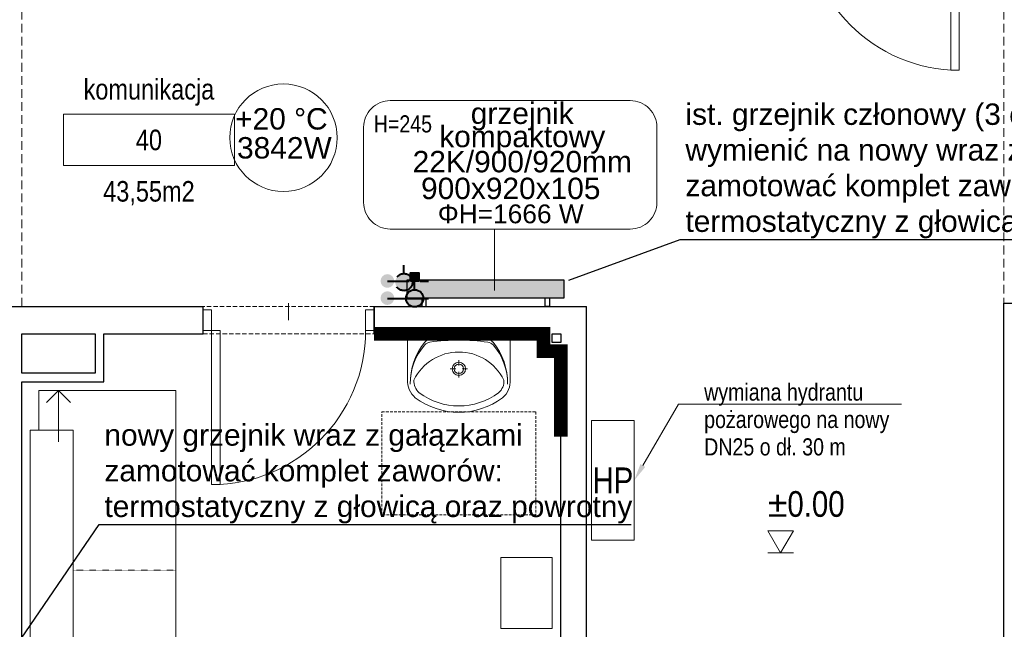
# Model space of a CAD drawing. Header units: millimetres. Extents: x 58673 to 77132, y 78327 to 116111.
# Tile 46 of 61: x 71077 to 71653, y 91082 to 91438. Entities that reach past the tile are written whole.
import ezdxf
from ezdxf import colors
from ezdxf.entities.mleader import LeaderData, LeaderLine
from ezdxf.enums import TextEntityAlignment as Align
from ezdxf.lldxf.tags import DXFTag
from ezdxf.math import Vec2, Vec3

# ---------------------------------------------------------------- set-up
doc = ezdxf.new("R2010")
doc.units = ezdxf.units.MM
doc.header["$MEASUREMENT"] = 0
for name, pattern in [('_xref_ACAD-LSN_dyspozytornia_PW_rzuty_14$0$DASHED', [19.05, 12.7, -6.35]), ('_xref_ACAD-LSN_dyspozytornia_PW_rzuty_14$0$HIDDEN', [0.375, 0.25, -0.125]), ('_xref_ACAD-LSN_dyspozytornia_PW_rzuty_14$0$HIDDEN2', [4.7625, 3.175, -1.5875]), ('DASHED', [19.05, 12.7, -6.35])]:
    doc.linetypes.add(name, pattern=pattern)
doc.layers.get('0').update_dxf_attribs({"lineweight": 9})
doc.layers.get('Defpoints').update_dxf_attribs({"lineweight": 9})
for name, color, linetype, lineweight in [('_xref_ACAD-LSN_dyspozytornia_PW_rzuty_14$0$A drzwi płytowe', 250, 'Continuous', 9), ('_xref_ACAD-LSN_dyspozytornia_PW_rzuty_14$0$A hatch', 250, 'Continuous', 5), ('_xref_ACAD-LSN_dyspozytornia_PW_rzuty_14$0$A hydrant', 250, 'Continuous', 13), ('_xref_ACAD-LSN_dyspozytornia_PW_rzuty_14$0$A koty architektura', 250, 'Continuous', 9), ('_xref_ACAD-LSN_dyspozytornia_PW_rzuty_14$0$A opis', 250, 'Continuous', 13), ('_xref_ACAD-LSN_dyspozytornia_PW_rzuty_14$0$A opis pom', 250, 'Continuous', 9), ('_xref_ACAD-LSN_dyspozytornia_PW_rzuty_14$0$A opis pom pow', 250, 'Continuous', 9), ('_xref_ACAD-LSN_dyspozytornia_PW_rzuty_14$0$A opis technologia', 250, 'Continuous', 13), ('_xref_ACAD-LSN_dyspozytornia_PW_rzuty_14$0$A widok wyżej', 250, '_xref_ACAD-LSN_dyspozytornia_PW_rzuty_14$0$DASHED', 9), ('_xref_ACAD-LSN_dyspozytornia_PW_rzuty_14$0$A wyposazenie meblowe', 250, 'Continuous', 9), ('_xref_ACAD-LSN_dyspozytornia_PW_rzuty_14$0$A wyposazenie sanitarne', 250, 'Continuous', 9), ('_xref_ACAD-LSN_dyspozytornia_PW_rzuty_14$0$A-Wall', 250, 'Continuous', 25), ('_xref_ACAD-LSN_dyspozytornia_PW_rzuty_14$0$IS grzejniki', 8, 'Continuous', 9), ('_xref_ACAD-LSN_dyspozytornia_PW_rzuty_14$0$IS wentylacja kratki projektowane', 250, 'Continuous', 9), ('FL_co_powrót', 5, 'DASHED', 40), ('FL_co_zasilanie', 1, 'Continuous', 40), ('FL_opis_co', 7, 'Continuous', 25), ('xref', 8, 'Continuous', 9)]:
    doc.layers.add(name, color=color, linetype=linetype, lineweight=lineweight)
doc.layers.add('_xref_ACAD-LSN_dyspozytornia_PW_rzuty_14$0$A fartuchy', color=250, linetype='_xref_ACAD-LSN_dyspozytornia_PW_rzuty_14$0$HIDDEN2', lineweight=18, transparency=0.3)
doc.layers.add('IS_Grzejnik_etykieta', color=7, linetype='Continuous', lineweight=5, true_color=0x000000)
doc.layers.add('IS_Room (Automatic)', color=7, linetype='Continuous', lineweight=5, true_color=0x000000)
doc.layers.add('IS_Grzejniki_Plan_rzut', color=7, linetype='SOLID', true_color=0x000000)
doc.styles.add('_xref_ACAD-LSN_dyspozytornia_PW_rzuty_14$0$Standard', font='ARIALN.TTF')
doc.styles.add('_xref_ACAD-LSN_dyspozytornia_PW_rzuty_14$0$STYL ASA', font='ARIALN.TTF')
doc.styles.add('Arial_____', font='arial.ttf')
doc.styles.get("Standard").update_dxf_attribs({"font": 'arial.ttf'})
tags = doc.linetypes.add('SOLID', pattern=[10, 10, 0]).pattern_tags.tags
tags[6:7] = [DXFTag(74, 4), DXFTag(75, 0), DXFTag(340, '0'), DXFTag(46, 0.0), DXFTag(50, 0.0), DXFTag(44, 0.0), DXFTag(45, 0.0)]
tags[4:5] = [DXFTag(74, 4), DXFTag(75, 0), DXFTag(340, '0'), DXFTag(46, 0.0), DXFTag(50, 0.0), DXFTag(44, 0.0), DXFTag(45, 0.0)]
doc.dimstyles.get("Standard").update_dxf_attribs({"dimtxt": 0.18, "dimasz": 0.18, "dimexe": 0.18, "dimexo": 0.0625, "dimgap": 0.09, "dimtad": 0, "dimtih": 1, "dimtoh": 1, "dimdec": 4, "dimzin": 0, "dimdsep": 46, "dimtxsty": 'Standard', "dimcen": 0.09, "dimadec": 0, "dimazin": 0, "dimtfac": 1, "dimtdec": 4, "dimtofl": 0, "dimtmove": 0, "dimatfit": 3, "dimfxl": 1, "dimtolj": 1, "dimtzin": 0, "dimarcsym": 0})

# ---------------------------------------------------------------- blocks, each defined once
blk = doc.blocks.new('_xref_ACAD-LSN_dyspozytornia_PW_rzuty_14$0$iker plumm 2')
blk.add_lwpolyline([(-54.5, 60), (54.5, 60), (54.5, 85), (-54.5, 85)], close=True)
blk.add_lwpolyline([(-54.5, 80), (-70, 80), (-70, 0), (70, 0), (70, 80), (54.5, 80)])
at = {"linetype": '_xref_ACAD-LSN_dyspozytornia_PW_rzuty_14$0$HIDDEN', "ltscale": 0.2}
blk.add_lwpolyline([(0, 60), (0, 0)], dxfattribs=at)
blk = doc.blocks.new('_xref_ACAD-LSN_dyspozytornia_PW_rzuty_14$0$umywalka 60x45')
at = {"color": 0, "lineweight": -2, "ltscale": 0.15}
for p, q in [((-30, 0), (30, 0)), ((-30, 0), (-30, -26.7)), ((9.45, 0), (-9.45, 0)), ((30, 0), (30, -26.7)), ((-0.01, -15.32), (-0.01, -18.52)), ((-1.86, -20.37), (-5.07, -20.37)), ((-0.01, -22.22), (-0.01, -25.42)), ((5.04, -20.37), (1.84, -20.37))]:
    blk.add_line(p, q, dxfattribs=at)
at = {"ltscale": 0.15}
blk.add_lwpolyline([(-26.31, -26.95, 0.236063), (-23.21, -34.38, 0.329715), (23.21, -34.38, 0.236063), (26.31, -26.95, 0.623035)], format="xyb", close=True, dxfattribs=at)
blk.add_lwpolyline([(-30, -26.7, 0.239105), (-25.52, -37.28, 0.331406), (25.52, -37.28, 0.239105), (30, -26.7)], format="xyb", dxfattribs=at)
at = {"color": 0, "lineweight": -2, "ltscale": 0.15}
for radius in [3.89, 2.78]:
    blk.add_circle((-0.01, -20.37), radius, dxfattribs=at)
for centre, radius, start, end in [((9.28, -28.68), 37.74, 140.66478, 180.90725), ((-16.21, -9.73), 5, 97.83045, 138.52449), ((-16.04, -7.93), 5, 102.69402, 140.66478), ((-0.64, -76.32), 75.1, 89.48972, 102.69402), ((0.57, -131.79), 128.2, 90.24498, 97.83045), ((0.57, -76.32), 75.1, 77.22851, 90.43281), ((-0.72, -131.79), 128.2, 82.09208, 89.67755), ((16.23, -9.76), 5, 41.39803, 82.09208), ((16.06, -7.95), 5, 39.25775, 77.22851), ((-9.28, -28.67), 37.74, 359.01528, 39.25775), ((5.44, -28.88), 33.9, 138.52449, 180.67671), ((-5.45, -28.87), 33.9, 359.24582, 41.39804)]:
    blk.add_arc(centre, radius, start, end, dxfattribs=at)
at = {"layer": 'Defpoints', "linetype": '_xref_ACAD-LSN_dyspozytornia_PW_rzuty_14$0$HIDDEN2', "ltscale": 0.5}
blk.add_lwpolyline([(-45, -45.56), (45, -45.56), (45, -105.56), (-45, -105.56)], close=True, dxfattribs=at)
blk = doc.blocks.new('_xref_ACAD-LSN_dyspozytornia_PW_rzuty_14$0$środek')
blk.add_line((0, 0), (0, -10))
blk = doc.blocks.new('_xref_ACAD-LSN_dyspozytornia_PW_rzuty_14$0$rzedna_ARCH_UP')
at = {"color": 0, "linetype": 'ByBlock'}
blk.add_line((0.05, 0), (-0.05, 0), dxfattribs=at)
blk.add_lwpolyline([(0, 0), (0.05, 0.0866), (-0.05, 0.0866)], close=True, dxfattribs=at)
at = {"color": 0, "linetype": 'ByBlock', "style": '_xref_ACAD-LSN_dyspozytornia_PW_rzuty_14$0$STYL ASA'}
blk.add_attdef('PREFIX', text='', height=0.1, dxfattribs=at).set_placement((-0.0971, 0.1405), align=Align.RIGHT)
for tag, p in [('ELEVATION', (-0.05, 0.1405)), ('SUFFIX', (0.1279, 0))]:
    blk.add_attdef(tag, p, '', height=0.1, dxfattribs=at)
blk = doc.blocks.new('_xref_ACAD-LSN_dyspozytornia_PW_rzuty_14$0$tag wn')
blk.add_lwpolyline([(-25, -7.5), (25, -7.5), (25, 7.5), (-25, 7.5)], close=True)
at = {"style": '_xref_ACAD-LSN_dyspozytornia_PW_rzuty_14$0$STYL ASA'}
blk.add_attdef('ROOM:NO', text='', height=6, dxfattribs=at).set_placement((0, 0), align=Align.MIDDLE_CENTER)
at = {"layer": '_xref_ACAD-LSN_dyspozytornia_PW_rzuty_14$0$A opis pom pow', "style": '_xref_ACAD-LSN_dyspozytornia_PW_rzuty_14$0$STYL ASA'}
blk.add_attdef('ROOM:AREA', text='', height=6, dxfattribs=at).set_placement((0, -15), align=Align.MIDDLE_CENTER)
blk = doc.blocks.new('zawór ts')
h = blk.add_hatch(color=256)
h.paths.add_polyline_path([(5, 0, 1), (-5, 0)])
edge = h.paths.add_edge_path()
edge.add_spline(control_points=[(-3.23, -3.82), (-1.08, -3.82), (1.08, -3.82), (3.23, -3.82)], knot_values=[0.691218, 0.691218, 0.691218, 0.691218, 0.820959, 0.820959, 0.820959, 0.820959], degree=3, periodic=0)
edge.add_arc((0, 0), 5, 310.18586, 360)
edge.add_line((5, 0), (-5, 0))
edge.add_arc((0, 0), 5, 180, 229.81414)
edge = h.paths.add_edge_path()
edge.add_spline(control_points=[(3.23, -3.82), (1.08, -3.82), (-1.08, -3.82), (-3.23, -3.82)], knot_values=[0.691218, 0.691218, 0.691218, 0.691218, 0.820959, 0.820959, 0.820959, 0.820959], degree=3, periodic=0)
edge.add_arc((0, 0), 5, 229.81414, 270)
edge.add_arc((0, 0), 5, 270, 310.18586)
blk.add_hatch(color=256).paths.add_polyline_path([(2.5, -15), (2.5, -10), (-2.5, -10), (-2.5, -15)])
at = {"linetype": 'ByBlock', "lineweight": -2}
blk.add_lwpolyline([(2.5, -10), (2.5, -15), (-2.5, -15), (-2.5, -10)], close=True, dxfattribs=at)
blk.add_polyline3d([(0, -5, 0), (0, -10, 0)], dxfattribs=at)
blk.add_circle((0, 0), 5, dxfattribs=at)
blk = doc.blocks.new('zawór p')
at = {"linetype": 'ByBlock', "lineweight": -2}
h = blk.add_hatch(color=256, dxfattribs=at)
h.paths.add_polyline_path([(-4.93, 0.83), (4.93, 0.83, 0.366406), (0, 5, 0.366406)])
h.paths.add_polyline_path([(4.98, -0.42), (-4.98, -0.42, 0.919375)])
h.paths.add_polyline_path([(5, 0, 0.041508), (4.93, 0.83), (-4.93, 0.83, 0.062557), (-4.98, -0.42), (4.98, -0.42, 0.020994)])
blk.add_polyline3d([(0, 5, 0), (0, 10, 0)], dxfattribs=at)
blk.add_circle((0, 0), 5, dxfattribs=at)
blk = doc.blocks.new('_xref_ACAD-LSN_dyspozytornia_PW_rzuty_14')
at = {"layer": '_xref_ACAD-LSN_dyspozytornia_PW_rzuty_14$0$A hatch', "linetype": 'Continuous', "lineweight": 5}
h = blk.add_hatch(dxfattribs=at)
h.set_pattern_fill('ANSI31', color=256, scale=2, style=0)
h.set_pattern_definition([(45, (0, 0), (-4.49012806, 4.49012806), [])])
h.paths.add_polyline_path([(71284.68, 91254.22), (71284.68, 91270.22), (71284.66, 91270.22), (71284.66, 91254.22)], flags=0)
at = {"layer": '_xref_ACAD-LSN_dyspozytornia_PW_rzuty_14$0$A drzwi płytowe', "linetype": 'Continuous', "lineweight": 9}
for points in [[(71626.68, 91498.22), (71621.68, 91498.22), (71621.68, 91408.22), (71626.68, 91408.22)], [(71189.66, 91256.22), (71194.66, 91256.22), (71194.66, 91166.22), (71189.66, 91166.22)]]:
    blk.add_lwpolyline(points, close=True, dxfattribs=at)
at = {"layer": '_xref_ACAD-LSN_dyspozytornia_PW_rzuty_14$0$A drzwi płytowe', "linetype": 'Continuous', "lineweight": 9, "ltscale": 0.2}
for points in [[(71189.66, 91268.22), (71184.66, 91268.22), (71184.66, 91256.22), (71189.66, 91256.22)], [(71279.66, 91268.22), (71284.66, 91268.22), (71284.66, 91256.22), (71279.66, 91256.22)]]:
    blk.add_lwpolyline(points, close=True, dxfattribs=at)
blk.add_arc((71626.68, 91498.22), 90, 180, 270, dxfattribs=at)
at = {"layer": '_xref_ACAD-LSN_dyspozytornia_PW_rzuty_14$0$A drzwi płytowe', "linetype": 'Continuous', "lineweight": 9, "ltscale": 0.2, "extrusion": (0, 0, -1)}
blk.add_arc((-71189.66, 91256.22), 90, 180, 270, dxfattribs=at)
at = {"layer": '_xref_ACAD-LSN_dyspozytornia_PW_rzuty_14$0$A fartuchy', "ltscale": 1.25, "const_width": 8}
blk.add_lwpolyline([(71284.66, 91254.22), (71383.68, 91254.22), (71383.68, 91244.22), (71393.68, 91244.22), (71393.68, 91194.22)], dxfattribs=at)
at = {"layer": '_xref_ACAD-LSN_dyspozytornia_PW_rzuty_14$0$A hydrant'}
blk.add_lwpolyline([(71411.68, 91203.72), (71436.68, 91203.72), (71436.68, 91133.72), (71411.68, 91133.72)], close=True, dxfattribs=at)
at = {"layer": '_xref_ACAD-LSN_dyspozytornia_PW_rzuty_14$0$A widok wyżej', "linetype": '_xref_ACAD-LSN_dyspozytornia_PW_rzuty_14$0$DASHED', "lineweight": 9, "ltscale": 0.2}
for p, q in [((71184.66, 91270.22), (71184.66, 91254.22)), ((71284.66, 91270.22), (71184.66, 91270.22)), ((71284.68, 91270.22), (71184.68, 91270.22)), ((71184.66, 91254.22), (71284.66, 91254.22)), ((71184.68, 91254.22), (71284.68, 91254.22))]:
    blk.add_line(p, q, dxfattribs=at)
at = {"layer": '_xref_ACAD-LSN_dyspozytornia_PW_rzuty_14$0$A widok wyżej', "ltscale": 0.4}
for points in [[(71078.68, 91270.22), (71078.68, 91473.22)], [(71652.68, 91270.22), (71652.68, 91473.22)]]:
    blk.add_lwpolyline(points, dxfattribs=at)
at = {"layer": '_xref_ACAD-LSN_dyspozytornia_PW_rzuty_14$0$A wyposazenie meblowe'}
blk.add_lwpolyline([(71358.68, 91123.72), (71358.68, 91082.22), (71388.68, 91082.22), (71388.68, 91123.72)], close=True, dxfattribs=at)
at = {"layer": '_xref_ACAD-LSN_dyspozytornia_PW_rzuty_14$0$A-Wall', "linetype": 'Continuous', "lineweight": 25}
for p, q in [((70702.68, 91270.22), (71184.68, 91270.22)), ((71184.68, 91254.22), (71184.68, 91270.22)), ((71284.68, 91270.22), (71284.66, 91270.22)), ((71284.66, 91270.22), (71284.66, 91254.22)), ((71284.68, 91270.22), (71284.68, 91254.22)), ((71284.68, 91270.22), (71408.68, 91270.22)), ((71284.68, 91254.22), (71284.68, 91270.22)), ((71408.68, 91063.22), (71408.68, 91270.22)), ((71652.68, 91063.22), (71652.68, 91272.22)), ((71652.68, 91272.22), (71760.68, 91272.22)), ((71078.68, 91231.22), (71078.68, 91254.22)), ((71078.68, 91254.22), (71121.68, 91254.22)), ((71121.68, 91254.22), (71121.68, 91231.22)), ((71126.68, 91226.22), (71126.68, 91254.22)), ((71126.68, 91254.22), (71184.68, 91254.22)), ((71284.66, 91254.22), (71284.68, 91254.22)), ((71284.68, 91254.22), (71383.68, 91254.22)), ((71383.68, 91254.22), (71383.68, 91244.22)), ((71388.68, 91249.22), (71388.68, 91254.22)), ((71388.68, 91254.22), (71393.68, 91254.22)), ((71393.68, 91254.22), (71393.68, 91249.22)), ((71393.68, 91249.22), (71388.68, 91249.22)), ((71383.68, 91244.22), (71393.68, 91244.22)), ((71393.68, 90819.72), (71393.68, 91244.22)), ((71121.68, 91231.22), (71078.68, 91231.22)), ((71078.68, 90717.22), (71078.68, 91226.22)), ((71078.68, 91226.22), (71126.68, 91226.22))]:
    blk.add_line(p, q, dxfattribs=at)
at = {"layer": '_xref_ACAD-LSN_dyspozytornia_PW_rzuty_14$0$IS grzejniki'}
for p, q in [((71395.8, 91285.72), (71303.8, 91285.72)), ((71303.8, 91285.72), (71303.8, 91275.22)), ((71395.8, 91275.22), (71395.8, 91285.72)), ((71303.8, 91275.22), (71395.8, 91275.22)), ((71312.55, 91275.22), (71312.55, 91270.22)), ((71315.05, 91270.22), (71315.05, 91275.22)), ((71384.55, 91270.22), (71384.55, 91275.22)), ((71387.05, 91275.22), (71387.05, 91270.22)), ((71312.55, 91270.22), (71315.05, 91270.22)), ((71387.05, 91270.22), (71384.55, 91270.22))]:
    blk.add_line(p, q, dxfattribs=at)
at = {"layer": '_xref_ACAD-LSN_dyspozytornia_PW_rzuty_14$0$IS wentylacja kratki projektowane'}
for points in [[(71093.11, 91214.15), (71100.18, 91221.22), (71107.26, 91214.15)], [(71100.18, 91221.22), (71100.18, 91191.22)]]:
    blk.add_lwpolyline(points, dxfattribs=at)
at = {"layer": '_xref_ACAD-LSN_dyspozytornia_PW_rzuty_14$0$A drzwi płytowe', "linetype": 'Continuous', "lineweight": 9, "ltscale": 0.2, "extrusion": (0, 0, -1), "zscale": -1, "rotation": 180}
blk.add_blockref('_xref_ACAD-LSN_dyspozytornia_PW_rzuty_14$0$środek', (-71234.66, 91262.22), dxfattribs=at)
at = {"layer": '_xref_ACAD-LSN_dyspozytornia_PW_rzuty_14$0$A koty architektura', "linetype": 'Continuous', "lineweight": 9, "xscale": 150, "yscale": 150, "zscale": 150}
blk.add_blockref('_xref_ACAD-LSN_dyspozytornia_PW_rzuty_14$0$rzedna_ARCH_UP', (71522.19, 91126.33), dxfattribs=at).add_auto_attribs({'ELEVATION': '±0.00'})
at = {"layer": '_xref_ACAD-LSN_dyspozytornia_PW_rzuty_14$0$A opis pom', "linetype": 'Continuous', "lineweight": 9, "xscale": 2, "yscale": 2, "zscale": 2}
blk.add_blockref('_xref_ACAD-LSN_dyspozytornia_PW_rzuty_14$0$tag wn', (71153.01, 91367.51), dxfattribs=at).add_auto_attribs({'ROOM:NO': '40', 'ROOM:AREA': '43,55m2'})
at = {"layer": '_xref_ACAD-LSN_dyspozytornia_PW_rzuty_14$0$A wyposazenie meblowe', "xscale": -1.5, "rotation": 90}
blk.add_blockref('_xref_ACAD-LSN_dyspozytornia_PW_rzuty_14$0$iker plumm 2', (71168.68, 91116.22), dxfattribs=at)
at = {"layer": '_xref_ACAD-LSN_dyspozytornia_PW_rzuty_14$0$A wyposazenie sanitarne'}
blk.add_blockref('_xref_ACAD-LSN_dyspozytornia_PW_rzuty_14$0$umywalka 60x45', (71334.18, 91254.22), dxfattribs=at)
at = {"layer": '_xref_ACAD-LSN_dyspozytornia_PW_rzuty_14$0$A hydrant', "insert": (71424.18, 91168.72), "char_height": 15, "attachment_point": 5, "style": '_xref_ACAD-LSN_dyspozytornia_PW_rzuty_14$0$STYL ASA'}
blk.add_mtext_dynamic_manual_height_columns('\\pxqc;HP', width=187.6495, gutter_width=1, heights=[0], dxfattribs=at)
at = {"layer": '_xref_ACAD-LSN_dyspozytornia_PW_rzuty_14$0$A opis', "linetype": 'Continuous', "lineweight": 9, "insert": (71301.46, 91376.83), "char_height": 10, "attachment_point": 5, "style": '_xref_ACAD-LSN_dyspozytornia_PW_rzuty_14$0$Standard'}
blk.add_mtext_dynamic_manual_height_columns('\\A1;\\pxqc;H=245', width=72.7481, gutter_width=1, heights=[0], dxfattribs=at)
at = {"layer": '_xref_ACAD-LSN_dyspozytornia_PW_rzuty_14$0$A opis technologia', "insert": (71153.01, 91387.51), "char_height": 12, "attachment_point": 8, "style": '_xref_ACAD-LSN_dyspozytornia_PW_rzuty_14$0$STYL ASA'}
blk.add_mtext_dynamic_manual_height_columns('komunikacja', width=187.6495, gutter_width=1, heights=[0], dxfattribs=at)
at = {"layer": '_xref_ACAD-LSN_dyspozytornia_PW_rzuty_14$0$A opis', "linetype": 'Continuous', "lineweight": 9}
ml = blk.add_multileader_mtext('Standard', dxfattribs=at)
ml.set_content('wymiana hydrantu pożarowego na nowy DN25 o dł. 30 m', color=256, style='_xref_ACAD-LSN_dyspozytornia_PW_rzuty_14$0$STYL ASA')
ml.set_leader_properties()
ml.build(insert=Vec2(0, 0))
ml.multileader.update_dxf_attribs({"text_left_attachment_type": 6, "text_right_attachment_type": 6, "dogleg_length": 3, "arrow_head_size": 10})
ctx = ml.context
ctx.base_point, ctx.char_height, ctx.arrow_head_size, ctx.landing_gap_size, ctx.plane_origin = Vec3(71467.54, 91213.27), 10, 10, 10, Vec3(71183.34, 90719.88)
ctx.left_attachment, ctx.right_attachment = 6, 6
notes = []
notes.append((ctx, [(0, (1, 1, 0), (71462.55, 91213.27), (1, 0), 4.99, [(0, [(71436.68, 91168.72)], 0, [])])]))
ctx.mtext.insert, ctx.mtext.width, ctx.mtext.line_spacing_factor, ctx.mtext.flow_direction = Vec3(71477.54, 91225.27), 114.2325, 0.96, 5
for ctx, leaders in notes:
    for number, flags, end, landing, length, lines in leaders:
        leader = LeaderData()
        leader.index, (leader.has_last_leader_line, leader.has_dogleg_vector, leader.attachment_direction) = number, flags
        leader.last_leader_point, leader.dogleg_vector, leader.dogleg_length = Vec3(end), Vec3(landing), length
        for number, points, colour, breaks in lines:
            line = LeaderLine()
            line.index, line.vertices, line.color, line.breaks = number, Vec3.list(points), colors.encode_raw_color(colour), breaks
            leader.lines.append(line)
        ctx.leaders.append(leader)

msp = doc.modelspace()

# ---------------------------------------------------------------- block references
at = {"layer": 'xref'}
msp.add_blockref('_xref_ACAD-LSN_dyspozytornia_PW_rzuty_14', (0, 0), dxfattribs=at)

# ---------------------------------------------------------------- next in the draw order: hatches: boundary and pattern name
at = {"layer": 'FL_co_powrót'}
msp.add_hatch(color=256, dxfattribs=at).paths.add_polyline_path([(71296.394, 91285.145, -1), (71288.394, 91285.145, -1)])
at = {"layer": 'FL_co_zasilanie'}
msp.add_hatch(color=256, dxfattribs=at).paths.add_polyline_path([(71296.394, 91275.145, -1), (71288.394, 91275.145, -1)])
at = {"layer": 'IS_Grzejniki_Plan_rzut'}
msp.add_hatch(color=8, dxfattribs=at).paths.add_polyline_path([(71303.8, 91275.22), (71395.8, 91275.22), (71395.8, 91285.72), (71303.8, 91285.72)])

# ---------------------------------------------------------------- next in the draw order: linework, layer by layer
at = {"layer": 'FL_co_powrót'}
msp.add_line((71292.5, 91285), (71316.5, 91285), dxfattribs=at)
at = {"layer": 'FL_co_zasilanie'}
msp.add_line((71292.5, 91275), (71316.5, 91275), dxfattribs=at)
at = {"layer": 'IS_Grzejnik_etykieta'}
msp.add_line((71355, 91315.437), (71355, 91279.5), dxfattribs=at)
msp.add_lwpolyline([(71294.089, 91315.437), (71434.301, 91315.437, 0.4142136), (71449.926, 91331.062), (71449.926, 91374.9, 0.4142136), (71434.301, 91390.525), (71294.089, 91390.525, 0.4142136), (71278.464, 91374.9), (71278.464, 91331.062, 0.4142136)], format="xyb", close=True, dxfattribs=at)
at = {"layer": 'IS_Grzejniki_Plan_rzut', "lineweight": 30}
for p, q in [((71395.8, 91285.72), (71303.8, 91285.72)), ((71303.8, 91285.72), (71303.8, 91275.22)), ((71395.8, 91275.22), (71395.8, 91285.72)), ((71303.8, 91275.22), (71395.8, 91275.22)), ((71303.8, 91275.22), (71303.8, 91275.22)), ((71312.55, 91275.22), (71312.55, 91270.22)), ((71315.05, 91270.22), (71315.05, 91275.22)), ((71384.55, 91270.22), (71384.55, 91275.22)), ((71387.05, 91275.22), (71387.05, 91270.22)), ((71312.55, 91270.22), (71315.05, 91270.22)), ((71387.05, 91270.22), (71384.55, 91270.22))]:
    msp.add_line(p, q, dxfattribs=at)
at = {"layer": 'IS_Room (Automatic)'}
msp.add_circle((71231.662, 91368.819), 31.395, dxfattribs=at)

# ---------------------------------------------------------------- next in the draw order: block references
at = {"layer": 'FL_co_powrót'}
msp.add_blockref('zawór p', (71302.035, 91284.47), dxfattribs=at)
at = {"layer": 'FL_co_zasilanie', "rotation": 180}
msp.add_blockref('zawór ts', (71308.309, 91275), dxfattribs=at)

# ---------------------------------------------------------------- next in the draw order: texts
at = {"layer": 'FL_opis_co', "char_height": 12.5, "attachment_point": 7}
for s, insert in [('\\fArial|b0|i0|c238;ist. grzejnik członowy (3 człony)\\Pwymienić na nowy wraz z gałązkami \\Pzamotować komplet zaworów: \\Ptermostatyczny z głowicą oraz powrotny', (71466.6, 91310.014)), ('\\fArial|b0|i0|c238;nowy grzejnik wraz z gałązkami \\Pzamotować komplet zaworów: \\Ptermostatyczny z głowicą oraz powrotny', (71127, 91143.5))]:
    msp.add_mtext(s, dxfattribs=dict(at, insert=insert))
at = {"layer": 'IS_Grzejnik_etykieta', "color": 18, "true_color": 0x000000, "transparency": 33554687, "style": 'Arial_____'}
for s, p in [('grzejnik', (71371.217, 91373.095)), ('kompaktowy', (71371.217, 91359.536)), ('22K/900/920mm', (71371.217, 91344.852))]:
    msp.add_text(s, height=12.5, dxfattribs=at).set_placement(p, align=Align.BOTTOM_CENTER)
for s, height, p in [('900x920x105', 12.5, (71364.492, 91345.476)), ('ΦH=1666 W', 11, (71364.492, 91329.851))]:
    msp.add_text(s, height=height, dxfattribs=at).set_placement(p, align=Align.TOP_CENTER)
at = {"layer": 'IS_Room (Automatic)', "color": 18, "true_color": 0x000000, "transparency": 33554687, "style": 'Arial_____'}
for s, p in [('+20 °C', (71230.442, 91379.84)), ('3842W', (71232.17, 91362.929))]:
    msp.add_text(s, height=12.5, dxfattribs=at).set_placement(p, align=Align.MIDDLE_CENTER)

# ---------------------------------------------------------------- next in the draw order: leaders
at = {"layer": 'FL_opis_co', "annotation_type": 0, "has_hookline": 1, "hookline_direction": 0, "text_width": 307.9}
for points in [[(71398.5, 91285.72), (71463.475, 91309.389), (71465.975, 91309.389)], [(71047.684, 91031.389), (71123.875, 91142.875), (71126.375, 91142.875)]]:
    msp.add_leader(points, dimstyle='Standard', override={"dimtxt": 2.5, "dimasz": 2.5, "dimexe": 1.25, "dimexo": 0.625, "dimgap": 0.625, "dimtad": 1, "dimtih": 0, "dimtoh": 0, "dimdec": 2, "dimzin": 8, "dimdsep": 44, "dimcen": 2.5, "dimtdec": 2, "dimtofl": 1, "dimldrblk": 'None', "dimtolj": 0, "dimtzin": 8}, dxfattribs=at)

doc.saveas('drawing.dxf')
